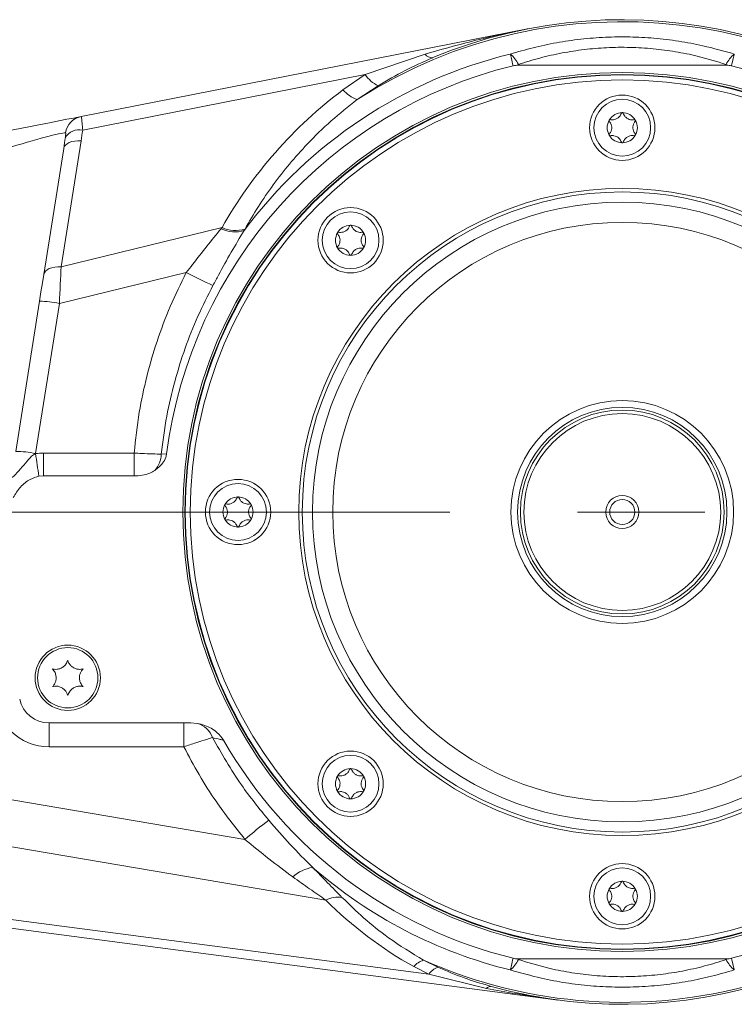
# Model space of a CAD drawing. Header units: millimetres. Extents: x 0 to 8410, y 0 to 5940.
# Tile 177 of 180: x 7777 to 7919, y 4155 to 4351. Entities that reach past the tile are written whole.
import ezdxf

# ---------------------------------------------------------------- set-up
doc = ezdxf.new("R2010")
doc.units = ezdxf.units.MM
doc.header["$LTSCALE"] = 10
doc.linetypes.add('CENTERX2', pattern=[20.32, 12.7, -2.54, 2.54, -2.54])

msp = doc.modelspace()

# ---------------------------------------------------------------- linework, layer by layer
at = {"color": 7, "linetype": 'Continuous', "lineweight": 0}
for p, q in [((7788.99, 4331.59), (7877.86, 4349.04)), ((7876.49, 4341.83), (7875.98, 4341.83)), ((7876.49, 4341.83), (7916.98, 4341.83)), ((7917.49, 4341.83), (7916.98, 4341.83)), ((7781.55, 4300.16), (7785.53, 4325.26)), ((7775.97, 4264.93), (7780.71, 4294.81)), ((7780.59, 4260), (7781.48, 4260.06)), ((7781.48, 4260.06), (7799.56, 4260.06)), ((7782.63, 4210.87), (7810.85, 4210.87)), ((7812.11, 4210.78), (7810.85, 4210.87)), ((7883.96, 4155.71), (7728.48, 4176.14)), ((7875.98, 4163.92), (7876.49, 4163.91)), ((7876.49, 4163.91), (7916.98, 4163.91)), ((7916.98, 4163.91), (7917.49, 4163.92)), ((7870.23, 4158.54), (7870.65, 4158.41))]:
    msp.add_line(p, q, dxfattribs=at)
at = {"color": 8, "linetype": 'Continuous', "lineweight": 0}
for p, q in [((7845.56, 4339.94), (7857.5, 4344.04)), ((7876.04, 4341.96), (7876.49, 4341.83)), ((7916.98, 4341.83), (7917.43, 4341.96)), ((7845.56, 4339.94), (7789.3, 4328.9)), ((7841.12, 4336.9), (7845.56, 4339.94)), ((7848.13, 4337.73), (7843.94, 4334.97)), ((7789, 4326.78), (7785.02, 4301.68)), ((7785.02, 4301.68), (7817.04, 4309.48)), ((7816.86, 4309.27), (7817.04, 4309.48)), ((7821.62, 4309.18), (7821.47, 4308.91)), ((7809.92, 4300.55), (7784.66, 4294.39)), ((7784.66, 4294.39), (7779.92, 4264.52)), ((7781.48, 4264.61), (7799.56, 4264.61)), ((7781.48, 4260.06), (7781.48, 4264.61)), ((7799.56, 4260.06), (7799.56, 4264.61)), ((7804.95, 4264.39), (7806.02, 4264.47)), ((7782.63, 4210.87), (7782.63, 4206.13)), ((7809.44, 4210.87), (7809.44, 4206.13)), ((7809.44, 4206.13), (7782.63, 4206.13)), ((7767.41, 4196.9), (7821.59, 4187.71)), ((7837.73, 4175.61), (7770.2, 4187.05)), ((7728.24, 4177.92), (7858.2, 4160.84)), ((7857.16, 4163.65), (7859.99, 4162.28)), ((7876.49, 4163.91), (7876.04, 4163.78)), ((7917.43, 4163.78), (7916.98, 4163.91)), ((7858.2, 4160.84), (7855.2, 4162.38)), ((7869.71, 4158.05), (7858.2, 4160.84))]:
    msp.add_line(p, q, dxfattribs=at)
at = {"color": 7, "linetype": 'CENTERX2', "lineweight": 0}
msp.add_line((8065.6, 4252.87), (6705.01, 4252.87), dxfattribs=at)
at = {"color": 8, "linetype": 'Continuous', "lineweight": 0, "flags": 128}
for points in [[(7875, 4341.7), (7874.9, 4342.11), (7874.81, 4342.49), (7874.72, 4342.83), (7874.65, 4343.15), (7874.58, 4343.42), (7874.52, 4343.66), (7874.47, 4343.86), (7874.43, 4344.02)], [(7919.04, 4344.02), (7919, 4343.86), (7918.95, 4343.66), (7918.89, 4343.42), (7918.82, 4343.15), (7918.75, 4342.83), (7918.66, 4342.49), (7918.57, 4342.11), (7918.47, 4341.7)], [(7785.53, 4325.26), (7785.64, 4325.6), (7785.87, 4325.91), (7786.2, 4326.19), (7786.62, 4326.42), (7787.13, 4326.6), (7787.71, 4326.72), (7788.34, 4326.78), (7789, 4326.78)], [(7781.55, 4300.16), (7781.67, 4300.5), (7781.89, 4300.81), (7782.22, 4301.09), (7782.65, 4301.32), (7783.15, 4301.5), (7783.73, 4301.62), (7784.36, 4301.68), (7785.02, 4301.68)], [(7874.43, 4161.72), (7874.47, 4161.88), (7874.52, 4162.08), (7874.58, 4162.32), (7874.65, 4162.6), (7874.72, 4162.91), (7874.81, 4163.25), (7874.9, 4163.63), (7875, 4164.04)], [(7918.47, 4164.04), (7918.57, 4163.63), (7918.66, 4163.25), (7918.75, 4162.91), (7918.82, 4162.6), (7918.89, 4162.32), (7918.95, 4162.08), (7919, 4161.88), (7919.04, 4161.72)]]:
    msp.add_lwpolyline(points, dxfattribs=at)
at = {"color": 7, "linetype": 'Continuous', "lineweight": 0, "flags": 128}
for points in [[(7773.31, 4328.51), (7775.82, 4329.01), (7778.26, 4329.49), (7780.56, 4329.94), (7782.68, 4330.35), (7784.56, 4330.72), (7786.17, 4331.04), (7787.46, 4331.29), (7788.41, 4331.48), (7788.99, 4331.59)], [(7780.71, 4294.81), (7781, 4296.69), (7781.29, 4298.49), (7781.55, 4300.16)]]:
    msp.add_lwpolyline(points, dxfattribs=at)
at = {"color": 7, "linetype": 'Continuous', "lineweight": 0}
for centre, radius in [((7896.73, 4252.87), 87.5), ((7896.73, 4252.87), 87), ((7896.73, 4252.87), 86), ((7896.73, 4329.37), 6.5), ((7896.73, 4329.37), 5.65), ((7842.64, 4306.96), 6.5), ((7842.64, 4306.96), 5.65), ((7820.23, 4252.87), 6.5), ((7820.23, 4252.87), 5.65), ((7896.73, 4252.87), 3.3), ((7896.73, 4252.87), 2.5), ((7786.33, 4219.87), 6.5), ((7786.33, 4219.87), 6), ((7842.64, 4198.78), 6.5), ((7842.64, 4198.78), 5.65), ((7896.73, 4176.37), 6.5), ((7896.73, 4176.37), 5.65)]:
    msp.add_circle(centre, radius, dxfattribs=at)
at = {"color": 8, "linetype": 'Continuous', "lineweight": 0}
for radius in [87.1, 64.41, 63.71, 61.67, 57.65, 22.17, 20.83, 20.29, 19.59]:
    msp.add_circle((7896.73, 4252.87), radius, dxfattribs=at)
for centre, radius, start, end in [((7896.73, 4252.87), 97.6, 246.0776, 122.7423), ((7896.73, 4252.87), 93.84, 103.7487, 143.3334), ((7858.85, 4344.92), 1.62, 213.1482, 275.2414), ((7870.98, 4339.66), 5.56, 24.4526, 51.6218), ((7922.49, 4339.66), 5.56, 128.3782, 155.5474), ((7889.5, 4335.44), 14.95, 154.1501, 154.7228), ((7903.97, 4335.44), 14.95, 25.2772, 25.8499), ((7850.84, 4343.49), 6.36, 213.8794, 244.8556), ((7846.22, 4341.3), 6.73, 220.7998, 250.2572), ((7789.77, 4327.72), 3.95, 101.3247, 170.4336), ((7788.65, 4325.65), 3.32, 78.698, 147.8317), ((7819.64, 4315.13), 6.49, 244.6243, 286.348), ((7819.72, 4315.29), 6.39, 245.2077, 287.2254), ((7850.36, 4377.21), 86.67, 242.1919, 246.0987), ((7780.67, 4275.5), 19.32, 78.0808, 89.8859), ((7775.94, 4245.61), 19.32, 78.0816, 89.8854), ((7781.48, 4253.61), 11, 90, 98.1614), ((7770.05, 4266.08), 10, 350.8951, 351), ((8048.57, 4302.35), 271.3, 188.0211, 188.9811), ((7799.35, 4264.71), 5.61, 320.4764, 356.6707), ((7782.63, 4217.13), 11, 183, 270), ((7810.98, 4206.54), 4.4, 18.9376, 75.0272), ((7880.6, 4118.37), 91.05, 126.5711, 130.3992), ((7836.21, 4174.69), 7.51, 98.5439, 132.4905), ((7896.73, 4252.87), 93.84, 228.9381, 256.2513), ((7840.15, 4171.19), 5.03, 81.0961, 118.6581), ((7858.5, 4159.44), 4.42, 107.7275, 138.281), ((7870.98, 4166.08), 5.56, 308.3811, 335.5445), ((7889.5, 4170.3), 14.95, 205.2772, 205.8499), ((7903.97, 4170.3), 14.95, 334.1501, 334.7228), ((7922.49, 4166.08), 5.56, 204.4555, 231.6189), ((7861.51, 4158.56), 4.01, 112.2024, 145.4415), ((7870.52, 4157.34), 1.08, 82.7116, 138.5954)]:
    msp.add_arc(centre, radius, start, end, dxfattribs=at)
at = {"color": 7, "linetype": 'Continuous', "lineweight": 0}
for centre, radius, start, end in [((7896.73, 4252.87), 98, 254.565, 112.6482), ((7896.73, 4252.87), 91.45, 103.7487, 172.7111), ((7876.04, 4337.44), 4.38, 90.8433, 103.7487), ((7917.43, 4337.44), 4.38, 76.2513, 89.1567), ((7896.73, 4252.87), 91.45, 283.7487, 76.2513), ((7896.73, 4329.37), 3, 90, 150), ((7896.73, 4329.37), 3, 30, 90), ((7896.73, 4329.37), 3, 150, 210), ((7896.73, 4329.37), 3, 330, 30), ((7896.73, 4329.37), 3, 210, 270), ((7896.73, 4329.37), 3, 270, 330), ((7842.64, 4306.96), 3, 150, 210), ((7842.64, 4306.96), 3, 90, 150), ((7842.64, 4306.96), 3, 30, 90), ((7842.64, 4306.96), 3, 330, 30), ((7842.64, 4306.96), 3, 210, 270), ((7842.64, 4306.96), 3, 270, 330), ((7820.23, 4252.87), 3, 90, 150), ((7820.23, 4252.87), 3, 30, 90), ((7820.23, 4252.87), 3, 150, 210), ((7820.23, 4252.87), 3, 330, 30), ((7820.23, 4252.87), 3, 210, 270), ((7820.23, 4252.87), 3, 270, 330), ((7782.63, 4216.87), 6, 192.0329, 270), ((7896.73, 4252.87), 91.45, 209.7964, 256.2513), ((7842.64, 4198.78), 3, 90, 150), ((7842.64, 4198.78), 3, 30, 90), ((7842.64, 4198.78), 3, 150, 210), ((7842.64, 4198.78), 3, 330, 30), ((7842.64, 4198.78), 3, 210, 270), ((7842.64, 4198.78), 3, 270, 330), ((7896.73, 4176.37), 3, 90, 150), ((7896.73, 4176.37), 3, 30, 90), ((7896.73, 4176.37), 3, 150, 210), ((7896.73, 4176.37), 3, 330, 30), ((7896.73, 4176.37), 3, 210, 270), ((7896.73, 4176.37), 3, 270, 330), ((7876.04, 4168.3), 4.38, 256.2513, 269.1567), ((7917.43, 4168.3), 4.38, 270.8433, 283.7487)]:
    msp.add_arc(centre, radius, start, end, dxfattribs=at)
at = {"color": 8, "linetype": 'Continuous', "lineweight": 0}
for centre, major_axis, ratio, start_param, end_param in [((7894.16, 4264.35), (-19.68, 87.92), 0.984858, 0.416629, 0.828684), ((7773.25, 4324.42), (12.77, 3.92), 0.04054, 0.136854, 1.500943), ((7771.87, 4320.94), (10.16, 34.97), 0.424491, 5.001428, 5.062898), ((7772.36, 4318.79), (8.77, 35.82), 0.315691, 4.970361, 5.031832), ((7784.57, 4293.64), (0.75, 14.59), 0.003255, 4.764231, 5.295761), ((7894, 4235.84), (13.23, 82.35), 0.963826, 2.532348, 2.803585)]:
    msp.add_ellipse(centre, major_axis=major_axis, ratio=ratio, start_param=start_param, end_param=end_param, dxfattribs=at)
for points, knots in [([(7857.5, 4344.04), (7861.08, 4345.05), (7867.8, 4346.93), (7874.63, 4348.4), (7877.84, 4349.03), (7877.86, 4349.04)], [0, 0, 0, 0, 0.531851, 0.996927, 1, 1, 1, 1]), ([(7874.43, 4344.02), (7875.94, 4344.46), (7878.95, 4345.34), (7883.64, 4346.33), (7888.46, 4347.04), (7893.34, 4347.43), (7898.22, 4347.49), (7903.09, 4347.23), (7907.97, 4346.64), (7913.35, 4345.65), (7916.97, 4344.61), (7919.04, 4344.02)], [0, 0, 0, 0, 0.1053581, 0.2107016, 0.3187254, 0.4267414, 0.5324024, 0.6380668, 0.7469133, 0.8557728, 1, 1, 1, 1]), ([(7917.43, 4341.96), (7915.51, 4342.55), (7912.21, 4343.56), (7907.32, 4344.54), (7902.85, 4345.14), (7898.27, 4345.41), (7893.67, 4345.36), (7889.16, 4344.97), (7884.72, 4344.28), (7880.32, 4343.3), (7877.47, 4342.41), (7876.04, 4341.96)], [0, 0, 0, 0, 0.14494, 0.250113, 0.355265, 0.464104, 0.572941, 0.678016, 0.783103, 0.89154, 1, 1, 1, 1]), ([(7859, 4343.31), (7857.14, 4342.49), (7853.43, 4340.85), (7849.9, 4338.77), (7848.13, 4337.73)], [0, 0, 0, 0, 0.498442, 1, 1, 1, 1]), ([(7843.94, 4334.97), (7842.19, 4333.58), (7838.68, 4330.78), (7834.24, 4326.43), (7830.43, 4322.16), (7827.19, 4318), (7824.21, 4313.68), (7822.48, 4310.68), (7821.62, 4309.18)], [0, 0, 0, 0, 0.188283, 0.378099, 0.532246, 0.686405, 0.843198, 1, 1, 1, 1]), ([(7788.99, 4331.59), (7788.99, 4331.59), (7789.02, 4331.59), (7789.09, 4331.32), (7789.19, 4330.41), (7789.27, 4329.4), (7789.3, 4328.9)], [0, 0, 0, 0, 0.04216, 0.351863, 0.679163, 1, 1, 1, 1]), ([(7785.85, 4327.42), (7785.87, 4327.59), (7785.91, 4327.92), (7785.93, 4328.25), (7785.91, 4328.36), (7785.89, 4328.38), (7785.88, 4328.38), (7785.87, 4328.38)], [0, 0, 0, 0, 0.3557167, 0.681106, 0.9014295, 0.9625761, 1, 1, 1, 1]), ([(7809.92, 4300.55), (7810.35, 4301.08), (7811.74, 4302.82), (7814.03, 4305.83), (7815.91, 4308.12), (7816.86, 4309.27)], [0, 0, 0, 0, 0.179072, 0.585714, 1, 1, 1, 1]), ([(7821.47, 4308.91), (7820.59, 4307.47), (7818.82, 4304.59), (7816.8, 4300.87), (7815.61, 4298.66), (7815.24, 4297.98)], [0, 0, 0, 0, 0.406608, 0.817687, 1, 1, 1, 1]), ([(7799.56, 4264.61), (7799.85, 4267.32), (7800.39, 4272.45), (7801.99, 4279.87), (7804.04, 4286.92), (7806.64, 4293.86), (7808.83, 4298.32), (7809.92, 4300.55)], [0, 0, 0, 0, 0.217467, 0.41073, 0.603995, 0.801996, 1, 1, 1, 1]), ([(7815.24, 4297.98), (7814.21, 4295.94), (7812.14, 4291.87), (7809.61, 4285.44), (7807.54, 4278.8), (7805.89, 4271.76), (7805.28, 4266.91), (7804.95, 4264.39)], [0, 0, 0, 0, 0.193694, 0.387383, 0.585638, 0.783891, 1, 1, 1, 1]), ([(7771.23, 4256.7), (7771.73, 4257.1), (7773.14, 4258.23), (7775.81, 4259.97), (7777.73, 4262.43), (7779.11, 4264.04), (7779.78, 4264.42), (7779.92, 4264.5)], [0, 0, 0, 0, 0.1645945, 0.4673594, 0.8059261, 0.9577181, 1, 1, 1, 1]), ([(7799.56, 4264.61), (7800.05, 4264.58), (7801.32, 4264.51), (7803.29, 4264.42), (7804.4, 4264.4), (7804.95, 4264.39)], [0, 0, 0, 0, 0.2396365, 0.6195824, 1, 1, 1, 1]), ([(7815.14, 4207.96), (7814.78, 4207.86), (7813.93, 4207.6), (7811.92, 4206.96), (7810.26, 4206.41), (7809.44, 4206.13)], [0, 0, 0, 0, 0.269318, 0.640327, 1, 1, 1, 1]), ([(7817.37, 4207.43), (7817.13, 4207.49), (7816.29, 4207.69), (7815.62, 4207.85), (7815.14, 4207.96)], [0, 0, 0, 0, 0.286424, 1, 1, 1, 1]), ([(7815.14, 4207.96), (7816.97, 4204.76), (7820.27, 4198.97), (7824.48, 4193.81), (7826.35, 4191.5)], [0, 0, 0, 0, 0.553602, 1, 1, 1, 1]), ([(7821.59, 4187.71), (7819.62, 4190.2), (7816.35, 4194.33), (7812.4, 4200.56), (7810.43, 4204.27), (7809.44, 4206.13)], [0, 0, 0, 0, 0.429931, 0.714351, 1, 1, 1, 1]), ([(7826.35, 4191.5), (7827.75, 4189.88), (7830.57, 4186.63), (7833.58, 4183.63), (7835.1, 4182.12)], [0, 0, 0, 0, 0.498066, 1, 1, 1, 1]), ([(7831.14, 4180.23), (7829.55, 4181.42), (7826.34, 4183.82), (7823.18, 4186.41), (7821.59, 4187.71)], [0, 0, 0, 0, 0.497229, 1, 1, 1, 1]), ([(7835.1, 4182.12), (7836.1, 4181.09), (7838.11, 4179.01), (7839.98, 4177.12), (7840.93, 4176.16)], [0, 0, 0, 0, 0.496745, 1, 1, 1, 1]), ([(7837.73, 4175.61), (7836.66, 4176.35), (7834.5, 4177.85), (7832.26, 4179.43), (7831.14, 4180.23)], [0, 0, 0, 0, 0.497767, 1, 1, 1, 1]), ([(7840.93, 4176.16), (7842.35, 4174.77), (7845.21, 4171.98), (7850.54, 4167.7), (7854.78, 4165.11), (7857.16, 4163.65)], [0, 0, 0, 0, 0.303586, 0.609735, 1, 1, 1, 1]), ([(7876.04, 4163.78), (7877.95, 4163.19), (7881.25, 4162.18), (7886.15, 4161.21), (7890.62, 4160.61), (7895.2, 4160.33), (7899.8, 4160.39), (7904.31, 4160.77), (7908.75, 4161.46), (7913.15, 4162.44), (7916, 4163.33), (7917.43, 4163.78)], [0, 0, 0, 0, 0.1449422, 0.250113, 0.3552678, 0.4641068, 0.572941, 0.6780161, 0.7831033, 0.8915424, 1, 1, 1, 1]), ([(7859.99, 4162.28), (7861.72, 4161.53), (7865.07, 4160.08), (7868.56, 4159.04), (7870.23, 4158.54)], [0, 0, 0, 0, 0.518596, 1, 1, 1, 1]), ([(7919.04, 4161.72), (7917.53, 4161.28), (7914.52, 4160.4), (7909.83, 4159.41), (7905.01, 4158.7), (7900.13, 4158.31), (7895.25, 4158.25), (7890.37, 4158.51), (7885.5, 4159.1), (7880.12, 4160.09), (7876.5, 4161.13), (7874.43, 4161.72)], [0, 0, 0, 0, 0.1053575, 0.2107015, 0.3187254, 0.4267414, 0.5324025, 0.6380669, 0.7469132, 0.8557727, 1, 1, 1, 1]), ([(7883.96, 4155.71), (7883.94, 4155.71), (7883.1, 4155.82), (7878.33, 4156.47), (7873.61, 4157.33), (7869.71, 4158.05)], [0, 0, 0, 0, 0.004455, 0.176251, 1, 1, 1, 1])]:
    msp.add_open_spline(points, degree=3, knots=knots, dxfattribs=at)
at = {"color": 7, "linetype": 'Continuous', "lineweight": 0}
for points, knots in [([(7896.55, 4332.24), (7896.44, 4332.02), (7896.27, 4331.63), (7895.78, 4331.22), (7895.27, 4330.99), (7894.78, 4330.91), (7894.48, 4330.95), (7894.35, 4330.97)], [0, 0, 0, 0, 0.266492, 0.464231, 0.662318, 0.85408, 1, 1, 1, 1]), ([(7896.73, 4332.37), (7896.73, 4332.37), (7896.7, 4332.37), (7896.65, 4332.36), (7896.59, 4332.32), (7896.56, 4332.28), (7896.55, 4332.25), (7896.55, 4332.24)], [0, 0, 0, 0, 0.093562, 0.345727, 0.600279, 0.864804, 1, 1, 1, 1]), ([(7896.92, 4332.24), (7896.91, 4332.26), (7896.9, 4332.3), (7896.84, 4332.34), (7896.79, 4332.37), (7896.75, 4332.37), (7896.73, 4332.37)], [0, 0, 0, 0, 0.280325, 0.563708, 0.834699, 1, 1, 1, 1]), ([(7899.12, 4330.97), (7898.88, 4330.95), (7898.46, 4330.91), (7897.86, 4331.12), (7897.4, 4331.44), (7897.09, 4331.83), (7896.97, 4332.11), (7896.92, 4332.24)], [0, 0, 0, 0, 0.2664987, 0.4641916, 0.6622951, 0.8540247, 1, 1, 1, 1]), ([(7894.14, 4330.87), (7894.13, 4330.86), (7894.12, 4330.84), (7894.11, 4330.79), (7894.11, 4330.72), (7894.13, 4330.67), (7894.15, 4330.65), (7894.16, 4330.64)], [0, 0, 0, 0, 0.094874, 0.34713, 0.601314, 0.866141, 1, 1, 1, 1]), ([(7894.35, 4330.97), (7894.33, 4330.97), (7894.28, 4330.97), (7894.21, 4330.95), (7894.16, 4330.91), (7894.14, 4330.88), (7894.14, 4330.87)], [0, 0, 0, 0, 0.282043, 0.5654, 0.836311, 1, 1, 1, 1]), ([(7894.16, 4330.64), (7894.3, 4330.44), (7894.54, 4330.1), (7894.66, 4329.47), (7894.61, 4328.91), (7894.42, 4328.45), (7894.24, 4328.21), (7894.16, 4328.1)], [0, 0, 0, 0, 0.266488, 0.464183, 0.662295, 0.854054, 1, 1, 1, 1]), ([(7899.31, 4328.1), (7899.17, 4328.3), (7898.93, 4328.65), (7898.81, 4329.27), (7898.86, 4329.83), (7899.04, 4330.3), (7899.23, 4330.54), (7899.31, 4330.64)], [0, 0, 0, 0, 0.266499, 0.464187, 0.662292, 0.85406, 1, 1, 1, 1]), ([(7899.33, 4330.87), (7899.33, 4330.88), (7899.31, 4330.9), (7899.28, 4330.94), (7899.22, 4330.97), (7899.16, 4330.97), (7899.13, 4330.97), (7899.12, 4330.97)], [0, 0, 0, 0, 0.094952, 0.34646, 0.601378, 0.865828, 1, 1, 1, 1]), ([(7899.31, 4330.64), (7899.32, 4330.66), (7899.35, 4330.7), (7899.36, 4330.76), (7899.35, 4330.83), (7899.34, 4330.86), (7899.33, 4330.87)], [0, 0, 0, 0, 0.281811, 0.564893, 0.836004, 1, 1, 1, 1]), ([(7894.16, 4328.1), (7894.15, 4328.08), (7894.12, 4328.05), (7894.11, 4327.98), (7894.11, 4327.92), (7894.13, 4327.88), (7894.14, 4327.87)], [0, 0, 0, 0, 0.28162, 0.565022, 0.836027, 1, 1, 1, 1]), ([(7894.14, 4327.87), (7894.14, 4327.86), (7894.16, 4327.84), (7894.19, 4327.8), (7894.25, 4327.78), (7894.31, 4327.77), (7894.34, 4327.77), (7894.35, 4327.77)], [0, 0, 0, 0, 0.094952, 0.34646, 0.601378, 0.865828, 1, 1, 1, 1]), ([(7894.35, 4327.77), (7894.59, 4327.8), (7895.01, 4327.83), (7895.61, 4327.62), (7896.07, 4327.3), (7896.38, 4326.91), (7896.5, 4326.63), (7896.55, 4326.51)], [0, 0, 0, 0, 0.266502, 0.464197, 0.662328, 0.85406, 1, 1, 1, 1]), ([(7896.92, 4326.51), (7897.03, 4326.73), (7897.2, 4327.11), (7897.69, 4327.52), (7898.2, 4327.76), (7898.69, 4327.83), (7898.99, 4327.79), (7899.12, 4327.77)], [0, 0, 0, 0, 0.266523, 0.46421, 0.662305, 0.854075, 1, 1, 1, 1]), ([(7899.12, 4327.77), (7899.14, 4327.77), (7899.19, 4327.77), (7899.26, 4327.79), (7899.3, 4327.83), (7899.32, 4327.86), (7899.33, 4327.87)], [0, 0, 0, 0, 0.282069, 0.565452, 0.836678, 1, 1, 1, 1]), ([(7899.33, 4327.87), (7899.34, 4327.88), (7899.35, 4327.9), (7899.36, 4327.95), (7899.36, 4328.02), (7899.34, 4328.07), (7899.32, 4328.09), (7899.31, 4328.1)], [0, 0, 0, 0, 0.095321, 0.347186, 0.601897, 0.866373, 1, 1, 1, 1]), ([(7896.55, 4326.51), (7896.55, 4326.49), (7896.57, 4326.44), (7896.63, 4326.4), (7896.68, 4326.37), (7896.72, 4326.37), (7896.73, 4326.37)], [0, 0, 0, 0, 0.280609, 0.56388, 0.834764, 1, 1, 1, 1]), ([(7896.73, 4326.37), (7896.74, 4326.37), (7896.77, 4326.37), (7896.82, 4326.39), (7896.87, 4326.42), (7896.91, 4326.47), (7896.92, 4326.5), (7896.92, 4326.51)], [0, 0, 0, 0, 0.093523, 0.345585, 0.600032, 0.864448, 1, 1, 1, 1]), ([(7840.04, 4308.46), (7840.04, 4308.46), (7840.03, 4308.43), (7840.01, 4308.38), (7840.02, 4308.32), (7840.04, 4308.27), (7840.06, 4308.24), (7840.07, 4308.23)], [0, 0, 0, 0, 0.09491, 0.346691, 0.601431, 0.866357, 1, 1, 1, 1]), ([(7840.25, 4308.56), (7840.23, 4308.56), (7840.19, 4308.57), (7840.12, 4308.54), (7840.07, 4308.51), (7840.05, 4308.48), (7840.04, 4308.46)], [0, 0, 0, 0, 0.282047, 0.565118, 0.836033, 1, 1, 1, 1]), ([(7840.07, 4308.23), (7840.2, 4308.04), (7840.45, 4307.69), (7840.56, 4307.07), (7840.51, 4306.51), (7840.33, 4306.04), (7840.15, 4305.8), (7840.07, 4305.7)], [0, 0, 0, 0, 0.266466, 0.464196, 0.662305, 0.854059, 1, 1, 1, 1]), ([(7842.45, 4309.83), (7842.35, 4309.61), (7842.17, 4309.23), (7841.69, 4308.81), (7841.18, 4308.58), (7840.68, 4308.5), (7840.38, 4308.54), (7840.25, 4308.56)], [0, 0, 0, 0, 0.266492, 0.464172, 0.662315, 0.854036, 1, 1, 1, 1]), ([(7842.64, 4309.96), (7842.63, 4309.96), (7842.6, 4309.96), (7842.55, 4309.95), (7842.5, 4309.91), (7842.47, 4309.87), (7842.46, 4309.84), (7842.45, 4309.83)], [0, 0, 0, 0, 0.093578, 0.345336, 0.599932, 0.86478, 1, 1, 1, 1]), ([(7842.83, 4309.83), (7842.82, 4309.85), (7842.8, 4309.89), (7842.75, 4309.94), (7842.69, 4309.96), (7842.65, 4309.96), (7842.64, 4309.96)], [0, 0, 0, 0, 0.280168, 0.563392, 0.83484, 1, 1, 1, 1]), ([(7845.03, 4308.56), (7844.79, 4308.54), (7844.37, 4308.5), (7843.77, 4308.71), (7843.31, 4309.04), (7842.99, 4309.43), (7842.88, 4309.71), (7842.83, 4309.83)], [0, 0, 0, 0, 0.266497, 0.464188, 0.662289, 0.854043, 1, 1, 1, 1]), ([(7845.22, 4305.7), (7845.08, 4305.89), (7844.83, 4306.24), (7844.72, 4306.86), (7844.77, 4307.42), (7844.95, 4307.89), (7845.14, 4308.13), (7845.22, 4308.23)], [0, 0, 0, 0, 0.266502, 0.464192, 0.662303, 0.854058, 1, 1, 1, 1]), ([(7845.24, 4308.46), (7845.23, 4308.47), (7845.22, 4308.5), (7845.18, 4308.53), (7845.12, 4308.56), (7845.07, 4308.57), (7845.04, 4308.56), (7845.03, 4308.56)], [0, 0, 0, 0, 0.094964, 0.346841, 0.601374, 0.866307, 1, 1, 1, 1]), ([(7845.22, 4308.23), (7845.23, 4308.25), (7845.26, 4308.29), (7845.27, 4308.36), (7845.26, 4308.42), (7845.24, 4308.45), (7845.24, 4308.46)], [0, 0, 0, 0, 0.282059, 0.565063, 0.836188, 1, 1, 1, 1]), ([(7840.07, 4305.7), (7840.05, 4305.68), (7840.03, 4305.64), (7840.01, 4305.57), (7840.02, 4305.51), (7840.04, 4305.48), (7840.04, 4305.46)], [0, 0, 0, 0, 0.281655, 0.565092, 0.836199, 1, 1, 1, 1]), ([(7840.04, 4305.46), (7840.05, 4305.46), (7840.06, 4305.43), (7840.1, 4305.4), (7840.16, 4305.37), (7840.21, 4305.36), (7840.24, 4305.37), (7840.25, 4305.37)], [0, 0, 0, 0, 0.094959, 0.346823, 0.601344, 0.866263, 1, 1, 1, 1]), ([(7840.25, 4305.37), (7840.5, 4305.39), (7840.92, 4305.43), (7841.52, 4305.22), (7841.97, 4304.89), (7842.29, 4304.5), (7842.4, 4304.22), (7842.45, 4304.1)], [0, 0, 0, 0, 0.2664998, 0.4641933, 0.6623219, 0.8540777, 1, 1, 1, 1]), ([(7842.83, 4304.1), (7842.93, 4304.32), (7843.11, 4304.7), (7843.59, 4305.12), (7844.1, 4305.35), (7844.6, 4305.43), (7844.9, 4305.39), (7845.03, 4305.37)], [0, 0, 0, 0, 0.266495, 0.464177, 0.662322, 0.854039, 1, 1, 1, 1]), ([(7845.03, 4305.37), (7845.05, 4305.37), (7845.1, 4305.36), (7845.16, 4305.39), (7845.21, 4305.42), (7845.23, 4305.45), (7845.24, 4305.46)], [0, 0, 0, 0, 0.282114, 0.565106, 0.836375, 1, 1, 1, 1]), ([(7845.24, 4305.46), (7845.24, 4305.47), (7845.26, 4305.5), (7845.27, 4305.55), (7845.26, 4305.61), (7845.24, 4305.66), (7845.22, 4305.69), (7845.22, 4305.7)], [0, 0, 0, 0, 0.095331, 0.347112, 0.601852, 0.866358, 1, 1, 1, 1]), ([(7842.45, 4304.1), (7842.46, 4304.08), (7842.48, 4304.04), (7842.53, 4303.99), (7842.59, 4303.97), (7842.63, 4303.97), (7842.64, 4303.96)], [0, 0, 0, 0, 0.280619, 0.563899, 0.835227, 1, 1, 1, 1]), ([(7842.64, 4303.96), (7842.65, 4303.97), (7842.68, 4303.97), (7842.73, 4303.98), (7842.78, 4304.02), (7842.81, 4304.06), (7842.83, 4304.09), (7842.83, 4304.1)], [0, 0, 0, 0, 0.093971, 0.34552, 0.599904, 0.864893, 1, 1, 1, 1]), ([(7803.68, 4261.14), (7804.22, 4261.58), (7805.12, 4262.32), (7805.84, 4263.55), (7805.97, 4264.24), (7806.02, 4264.47)], [0, 0, 0, 0, 0.50021, 0.826265, 1, 1, 1, 1]), ([(7799.56, 4260.06), (7800.08, 4260.08), (7801.14, 4260.12), (7802.56, 4260.47), (7803.35, 4260.95), (7803.68, 4261.14)], [0, 0, 0, 0, 0.361743, 0.735572, 1, 1, 1, 1]), ([(7775.47, 4255.75), (7775.92, 4256.48), (7776.8, 4257.9), (7778.62, 4259.4), (7780, 4259.82), (7780.59, 4260)], [0, 0, 0, 0, 0.372039, 0.731771, 1, 1, 1, 1]), ([(7820.05, 4255.74), (7819.94, 4255.52), (7819.77, 4255.13), (7819.28, 4254.72), (7818.77, 4254.49), (7818.28, 4254.41), (7817.98, 4254.45), (7817.85, 4254.47)], [0, 0, 0, 0, 0.266495, 0.464177, 0.662322, 0.854039, 1, 1, 1, 1]), ([(7820.23, 4255.87), (7820.23, 4255.87), (7820.2, 4255.87), (7820.15, 4255.86), (7820.09, 4255.82), (7820.06, 4255.78), (7820.05, 4255.75), (7820.05, 4255.74)], [0, 0, 0, 0, 0.093956, 0.345537, 0.600213, 0.864875, 1, 1, 1, 1]), ([(7820.42, 4255.74), (7820.41, 4255.76), (7820.4, 4255.8), (7820.34, 4255.84), (7820.29, 4255.87), (7820.25, 4255.87), (7820.23, 4255.87)], [0, 0, 0, 0, 0.280262, 0.563888, 0.835254, 1, 1, 1, 1]), ([(7822.62, 4254.47), (7822.38, 4254.45), (7821.96, 4254.41), (7821.36, 4254.62), (7820.9, 4254.94), (7820.59, 4255.33), (7820.47, 4255.61), (7820.42, 4255.74)], [0, 0, 0, 0, 0.2664998, 0.4641933, 0.6623219, 0.8540777, 1, 1, 1, 1]), ([(7817.64, 4254.37), (7817.63, 4254.36), (7817.62, 4254.34), (7817.61, 4254.29), (7817.61, 4254.22), (7817.63, 4254.17), (7817.65, 4254.15), (7817.66, 4254.14)], [0, 0, 0, 0, 0.09495, 0.346837, 0.601684, 0.866301, 1, 1, 1, 1]), ([(7817.85, 4254.47), (7817.83, 4254.47), (7817.78, 4254.47), (7817.71, 4254.45), (7817.66, 4254.41), (7817.64, 4254.38), (7817.64, 4254.37)], [0, 0, 0, 0, 0.282006, 0.56489, 0.836056, 1, 1, 1, 1]), ([(7817.66, 4254.14), (7817.8, 4253.94), (7818.04, 4253.6), (7818.16, 4252.97), (7818.11, 4252.41), (7817.92, 4251.95), (7817.74, 4251.71), (7817.66, 4251.6)], [0, 0, 0, 0, 0.266492, 0.464175, 0.662321, 0.85403, 1, 1, 1, 1]), ([(7822.81, 4251.6), (7822.67, 4251.8), (7822.43, 4252.15), (7822.31, 4252.77), (7822.36, 4253.33), (7822.54, 4253.8), (7822.73, 4254.04), (7822.81, 4254.14)], [0, 0, 0, 0, 0.266496, 0.464173, 0.662317, 0.854029, 1, 1, 1, 1]), ([(7822.83, 4254.37), (7822.83, 4254.38), (7822.81, 4254.4), (7822.78, 4254.44), (7822.72, 4254.47), (7822.66, 4254.47), (7822.63, 4254.47), (7822.62, 4254.47)], [0, 0, 0, 0, 0.094939, 0.347074, 0.601539, 0.866343, 1, 1, 1, 1]), ([(7822.81, 4254.14), (7822.82, 4254.16), (7822.85, 4254.2), (7822.86, 4254.26), (7822.85, 4254.33), (7822.84, 4254.36), (7822.83, 4254.37)], [0, 0, 0, 0, 0.281776, 0.565335, 0.836559, 1, 1, 1, 1]), ([(7817.66, 4251.6), (7817.65, 4251.58), (7817.62, 4251.55), (7817.61, 4251.48), (7817.61, 4251.42), (7817.63, 4251.38), (7817.64, 4251.37)], [0, 0, 0, 0, 0.281582, 0.565273, 0.836536, 1, 1, 1, 1]), ([(7817.64, 4251.37), (7817.64, 4251.36), (7817.66, 4251.34), (7817.69, 4251.3), (7817.75, 4251.28), (7817.81, 4251.27), (7817.84, 4251.27), (7817.85, 4251.27)], [0, 0, 0, 0, 0.094952, 0.347123, 0.601424, 0.866324, 1, 1, 1, 1]), ([(7817.85, 4251.27), (7818.09, 4251.3), (7818.51, 4251.33), (7819.11, 4251.12), (7819.57, 4250.8), (7819.88, 4250.41), (7820, 4250.13), (7820.05, 4250.01)], [0, 0, 0, 0, 0.2664974, 0.4641892, 0.6623504, 0.854079, 1, 1, 1, 1]), ([(7820.42, 4250.01), (7820.53, 4250.23), (7820.7, 4250.61), (7821.19, 4251.02), (7821.7, 4251.26), (7822.19, 4251.33), (7822.49, 4251.29), (7822.62, 4251.27)], [0, 0, 0, 0, 0.266495, 0.464177, 0.662322, 0.854039, 1, 1, 1, 1]), ([(7822.62, 4251.27), (7822.64, 4251.27), (7822.69, 4251.27), (7822.76, 4251.29), (7822.8, 4251.33), (7822.82, 4251.36), (7822.83, 4251.37)], [0, 0, 0, 0, 0.281961, 0.565236, 0.836359, 1, 1, 1, 1]), ([(7822.83, 4251.37), (7822.84, 4251.38), (7822.85, 4251.4), (7822.86, 4251.45), (7822.86, 4251.52), (7822.84, 4251.57), (7822.82, 4251.59), (7822.81, 4251.6)], [0, 0, 0, 0, 0.094921, 0.346846, 0.601651, 0.866435, 1, 1, 1, 1]), ([(7820.05, 4250.01), (7820.05, 4249.99), (7820.07, 4249.94), (7820.13, 4249.9), (7820.18, 4249.87), (7820.22, 4249.87), (7820.23, 4249.87)], [0, 0, 0, 0, 0.280131, 0.563623, 0.834862, 1, 1, 1, 1]), ([(7820.23, 4249.87), (7820.24, 4249.87), (7820.27, 4249.87), (7820.32, 4249.89), (7820.37, 4249.92), (7820.41, 4249.97), (7820.42, 4250), (7820.42, 4250.01)], [0, 0, 0, 0, 0.093566, 0.345162, 0.599985, 0.864798, 1, 1, 1, 1]), ([(7786.33, 4223.37), (7786.23, 4223.1), (7786.05, 4222.63), (7785.51, 4222.06), (7784.9, 4221.7), (7784.23, 4221.53), (7783.69, 4221.53), (7783.4, 4221.6), (7783.3, 4221.62)], [0, 0, 0, 0, 0.235581, 0.408165, 0.581132, 0.74507, 0.917173, 1, 1, 1, 1]), ([(7789.37, 4221.62), (7789.08, 4221.58), (7788.59, 4221.5), (7787.82, 4221.68), (7787.2, 4222.03), (7786.72, 4222.52), (7786.46, 4222.99), (7786.36, 4223.28), (7786.33, 4223.37)], [0, 0, 0, 0, 0.235565, 0.408145, 0.581135, 0.745062, 0.917192, 1, 1, 1, 1]), ([(7783.3, 4221.62), (7783.49, 4221.4), (7783.8, 4221.01), (7784.02, 4220.25), (7784.03, 4219.54), (7783.84, 4218.88), (7783.57, 4218.42), (7783.37, 4218.19), (7783.3, 4218.12)], [0, 0, 0, 0, 0.23556, 0.408136, 0.581135, 0.745056, 0.917167, 1, 1, 1, 1]), ([(7789.37, 4218.12), (7789.18, 4218.34), (7788.87, 4218.73), (7788.65, 4219.49), (7788.64, 4220.2), (7788.82, 4220.86), (7789.09, 4221.33), (7789.3, 4221.55), (7789.37, 4221.62)], [0, 0, 0, 0, 0.235551, 0.408132, 0.581137, 0.745063, 0.917165, 1, 1, 1, 1]), ([(7783.3, 4218.12), (7783.59, 4218.17), (7784.08, 4218.25), (7784.85, 4218.06), (7785.46, 4217.71), (7785.95, 4217.22), (7786.21, 4216.75), (7786.3, 4216.46), (7786.33, 4216.37)], [0, 0, 0, 0, 0.235562, 0.40814, 0.581153, 0.745057, 0.917185, 1, 1, 1, 1]), ([(7786.33, 4216.37), (7786.44, 4216.64), (7786.62, 4217.11), (7787.16, 4217.68), (7787.77, 4218.04), (7788.44, 4218.21), (7788.97, 4218.21), (7789.27, 4218.14), (7789.37, 4218.12)], [0, 0, 0, 0, 0.235573, 0.408161, 0.581157, 0.74509, 0.917197, 1, 1, 1, 1]), ([(7817.37, 4207.43), (7816.95, 4207.98), (7815.95, 4209.26), (7814.02, 4210.35), (7812.62, 4210.67), (7812.11, 4210.78)], [0, 0, 0, 0, 0.3242882, 0.7582956, 1, 1, 1, 1]), ([(7840.25, 4200.37), (7840.23, 4200.38), (7840.19, 4200.38), (7840.12, 4200.36), (7840.07, 4200.32), (7840.05, 4200.29), (7840.04, 4200.28)], [0, 0, 0, 0, 0.282114, 0.565106, 0.836375, 1, 1, 1, 1]), ([(7842.45, 4201.64), (7842.35, 4201.42), (7842.17, 4201.04), (7841.69, 4200.63), (7841.18, 4200.39), (7840.68, 4200.32), (7840.38, 4200.36), (7840.25, 4200.37)], [0, 0, 0, 0, 0.266498, 0.464182, 0.662312, 0.854037, 1, 1, 1, 1]), ([(7842.64, 4201.78), (7842.63, 4201.78), (7842.6, 4201.78), (7842.55, 4201.76), (7842.5, 4201.73), (7842.47, 4201.68), (7842.46, 4201.65), (7842.45, 4201.64)], [0, 0, 0, 0, 0.09354, 0.345194, 0.599686, 0.864425, 1, 1, 1, 1]), ([(7842.83, 4201.64), (7842.82, 4201.66), (7842.8, 4201.7), (7842.75, 4201.75), (7842.69, 4201.77), (7842.65, 4201.78), (7842.64, 4201.78)], [0, 0, 0, 0, 0.280487, 0.563635, 0.834836, 1, 1, 1, 1]), ([(7845.03, 4200.37), (7844.79, 4200.35), (7844.37, 4200.31), (7843.77, 4200.53), (7843.31, 4200.85), (7842.99, 4201.24), (7842.88, 4201.52), (7842.83, 4201.64)], [0, 0, 0, 0, 0.2664998, 0.4641933, 0.6623219, 0.8540777, 1, 1, 1, 1]), ([(7845.24, 4200.28), (7845.23, 4200.28), (7845.22, 4200.31), (7845.18, 4200.34), (7845.12, 4200.37), (7845.07, 4200.38), (7845.04, 4200.38), (7845.03, 4200.37)], [0, 0, 0, 0, 0.094959, 0.346823, 0.601344, 0.866263, 1, 1, 1, 1]), ([(7840.04, 4200.28), (7840.04, 4200.27), (7840.03, 4200.24), (7840.01, 4200.19), (7840.02, 4200.13), (7840.04, 4200.08), (7840.06, 4200.05), (7840.07, 4200.05)], [0, 0, 0, 0, 0.095331, 0.347112, 0.601852, 0.866358, 1, 1, 1, 1]), ([(7840.07, 4200.05), (7840.2, 4199.85), (7840.45, 4199.5), (7840.56, 4198.88), (7840.51, 4198.32), (7840.33, 4197.85), (7840.15, 4197.61), (7840.07, 4197.51)], [0, 0, 0, 0, 0.266502, 0.464192, 0.662303, 0.854058, 1, 1, 1, 1]), ([(7845.22, 4197.51), (7845.08, 4197.71), (7844.83, 4198.05), (7844.72, 4198.68), (7844.77, 4199.24), (7844.95, 4199.7), (7845.14, 4199.94), (7845.22, 4200.05)], [0, 0, 0, 0, 0.266502, 0.464192, 0.662303, 0.854058, 1, 1, 1, 1]), ([(7845.22, 4200.05), (7845.23, 4200.06), (7845.26, 4200.1), (7845.27, 4200.17), (7845.26, 4200.23), (7845.24, 4200.27), (7845.24, 4200.28)], [0, 0, 0, 0, 0.282059, 0.565063, 0.836188, 1, 1, 1, 1]), ([(7840.07, 4197.51), (7840.05, 4197.49), (7840.03, 4197.45), (7840.01, 4197.38), (7840.02, 4197.32), (7840.04, 4197.29), (7840.04, 4197.28)], [0, 0, 0, 0, 0.282059, 0.565063, 0.836188, 1, 1, 1, 1]), ([(7840.04, 4197.28), (7840.05, 4197.27), (7840.06, 4197.25), (7840.1, 4197.21), (7840.16, 4197.18), (7840.21, 4197.17), (7840.24, 4197.18), (7840.25, 4197.18)], [0, 0, 0, 0, 0.094959, 0.346823, 0.601344, 0.866263, 1, 1, 1, 1]), ([(7840.25, 4197.18), (7840.5, 4197.2), (7840.92, 4197.24), (7841.52, 4197.03), (7841.97, 4196.7), (7842.29, 4196.31), (7842.4, 4196.03), (7842.45, 4195.91)], [0, 0, 0, 0, 0.2664998, 0.4641933, 0.6623219, 0.8540777, 1, 1, 1, 1]), ([(7842.83, 4195.91), (7842.93, 4196.13), (7843.11, 4196.52), (7843.59, 4196.93), (7844.1, 4197.16), (7844.6, 4197.24), (7844.9, 4197.2), (7845.03, 4197.18)], [0, 0, 0, 0, 0.2664648, 0.4641779, 0.6623091, 0.8540359, 1, 1, 1, 1]), ([(7845.03, 4197.18), (7845.05, 4197.18), (7845.1, 4197.17), (7845.16, 4197.2), (7845.21, 4197.24), (7845.23, 4197.27), (7845.24, 4197.28)], [0, 0, 0, 0, 0.282114, 0.565106, 0.836375, 1, 1, 1, 1]), ([(7845.24, 4197.28), (7845.24, 4197.28), (7845.26, 4197.31), (7845.27, 4197.36), (7845.26, 4197.43), (7845.24, 4197.48), (7845.22, 4197.5), (7845.22, 4197.51)], [0, 0, 0, 0, 0.09491, 0.347149, 0.601429, 0.866357, 1, 1, 1, 1]), ([(7842.45, 4195.91), (7842.46, 4195.89), (7842.48, 4195.85), (7842.53, 4195.8), (7842.59, 4195.78), (7842.63, 4195.78), (7842.64, 4195.78)], [0, 0, 0, 0, 0.280619, 0.563899, 0.835227, 1, 1, 1, 1]), ([(7842.64, 4195.78), (7842.65, 4195.78), (7842.68, 4195.78), (7842.73, 4195.79), (7842.78, 4195.83), (7842.81, 4195.87), (7842.83, 4195.9), (7842.83, 4195.91)], [0, 0, 0, 0, 0.093966, 0.345502, 0.599874, 0.864488, 1, 1, 1, 1]), ([(7896.55, 4179.24), (7896.44, 4179.02), (7896.27, 4178.63), (7895.78, 4178.22), (7895.27, 4177.99), (7894.78, 4177.91), (7894.48, 4177.95), (7894.35, 4177.97)], [0, 0, 0, 0, 0.266492, 0.464231, 0.662318, 0.85408, 1, 1, 1, 1]), ([(7896.73, 4179.37), (7896.73, 4179.37), (7896.7, 4179.37), (7896.65, 4179.36), (7896.59, 4179.32), (7896.56, 4179.28), (7896.55, 4179.25), (7896.55, 4179.24)], [0, 0, 0, 0, 0.093562, 0.345727, 0.600279, 0.864804, 1, 1, 1, 1]), ([(7896.92, 4179.24), (7896.91, 4179.26), (7896.9, 4179.3), (7896.84, 4179.34), (7896.79, 4179.37), (7896.75, 4179.37), (7896.73, 4179.37)], [0, 0, 0, 0, 0.280325, 0.563708, 0.834699, 1, 1, 1, 1]), ([(7899.12, 4177.97), (7898.88, 4177.95), (7898.46, 4177.91), (7897.86, 4178.12), (7897.4, 4178.44), (7897.09, 4178.83), (7896.97, 4179.11), (7896.92, 4179.24)], [0, 0, 0, 0, 0.2664923, 0.4641804, 0.6623034, 0.8540283, 1, 1, 1, 1]), ([(7894.14, 4177.87), (7894.13, 4177.86), (7894.12, 4177.84), (7894.11, 4177.79), (7894.11, 4177.72), (7894.13, 4177.67), (7894.15, 4177.65), (7894.16, 4177.64)], [0, 0, 0, 0, 0.094874, 0.34713, 0.601314, 0.866141, 1, 1, 1, 1]), ([(7894.35, 4177.97), (7894.33, 4177.97), (7894.28, 4177.97), (7894.21, 4177.95), (7894.16, 4177.91), (7894.14, 4177.88), (7894.14, 4177.87)], [0, 0, 0, 0, 0.282043, 0.5654, 0.836311, 1, 1, 1, 1]), ([(7894.16, 4177.64), (7894.3, 4177.44), (7894.54, 4177.1), (7894.66, 4176.47), (7894.61, 4175.91), (7894.42, 4175.45), (7894.24, 4175.21), (7894.16, 4175.1)], [0, 0, 0, 0, 0.266488, 0.464183, 0.662295, 0.854054, 1, 1, 1, 1]), ([(7899.31, 4175.1), (7899.17, 4175.3), (7898.93, 4175.65), (7898.81, 4176.27), (7898.86, 4176.83), (7899.04, 4177.3), (7899.23, 4177.54), (7899.31, 4177.64)], [0, 0, 0, 0, 0.266499, 0.464187, 0.662292, 0.85406, 1, 1, 1, 1]), ([(7899.33, 4177.87), (7899.33, 4177.88), (7899.31, 4177.9), (7899.28, 4177.94), (7899.22, 4177.97), (7899.16, 4177.97), (7899.13, 4177.97), (7899.12, 4177.97)], [0, 0, 0, 0, 0.094952, 0.34646, 0.601378, 0.865828, 1, 1, 1, 1]), ([(7899.31, 4177.64), (7899.32, 4177.66), (7899.35, 4177.7), (7899.36, 4177.76), (7899.35, 4177.83), (7899.34, 4177.86), (7899.33, 4177.87)], [0, 0, 0, 0, 0.281811, 0.564893, 0.836004, 1, 1, 1, 1]), ([(7894.16, 4175.1), (7894.15, 4175.08), (7894.12, 4175.05), (7894.11, 4174.98), (7894.11, 4174.92), (7894.13, 4174.88), (7894.14, 4174.87)], [0, 0, 0, 0, 0.282024, 0.564993, 0.836016, 1, 1, 1, 1]), ([(7894.14, 4174.87), (7894.14, 4174.86), (7894.16, 4174.84), (7894.19, 4174.8), (7894.25, 4174.78), (7894.31, 4174.77), (7894.34, 4174.77), (7894.35, 4174.77)], [0, 0, 0, 0, 0.094952, 0.34646, 0.601378, 0.865828, 1, 1, 1, 1]), ([(7894.35, 4174.77), (7894.59, 4174.8), (7895.01, 4174.83), (7895.61, 4174.62), (7896.07, 4174.3), (7896.38, 4173.91), (7896.5, 4173.63), (7896.55, 4173.51)], [0, 0, 0, 0, 0.266502, 0.464197, 0.662328, 0.85406, 1, 1, 1, 1]), ([(7896.92, 4173.51), (7897.03, 4173.73), (7897.2, 4174.11), (7897.69, 4174.52), (7898.2, 4174.76), (7898.69, 4174.83), (7898.99, 4174.79), (7899.12, 4174.77)], [0, 0, 0, 0, 0.266523, 0.46421, 0.662305, 0.854075, 1, 1, 1, 1]), ([(7899.12, 4174.77), (7899.14, 4174.77), (7899.19, 4174.77), (7899.26, 4174.79), (7899.3, 4174.83), (7899.32, 4174.86), (7899.33, 4174.87)], [0, 0, 0, 0, 0.282069, 0.565452, 0.836678, 1, 1, 1, 1]), ([(7899.33, 4174.87), (7899.34, 4174.88), (7899.35, 4174.9), (7899.36, 4174.95), (7899.36, 4175.02), (7899.34, 4175.07), (7899.32, 4175.09), (7899.31, 4175.1)], [0, 0, 0, 0, 0.095321, 0.347186, 0.601897, 0.866373, 1, 1, 1, 1]), ([(7896.55, 4173.51), (7896.55, 4173.49), (7896.57, 4173.44), (7896.63, 4173.4), (7896.68, 4173.37), (7896.72, 4173.37), (7896.73, 4173.37)], [0, 0, 0, 0, 0.280609, 0.56388, 0.834764, 1, 1, 1, 1]), ([(7896.73, 4173.37), (7896.74, 4173.37), (7896.77, 4173.37), (7896.82, 4173.39), (7896.87, 4173.42), (7896.91, 4173.47), (7896.92, 4173.5), (7896.92, 4173.51)], [0, 0, 0, 0, 0.093523, 0.345585, 0.600032, 0.864448, 1, 1, 1, 1])]:
    msp.add_open_spline(points, degree=3, knots=knots, dxfattribs=at)

doc.saveas('drawing.dxf')
